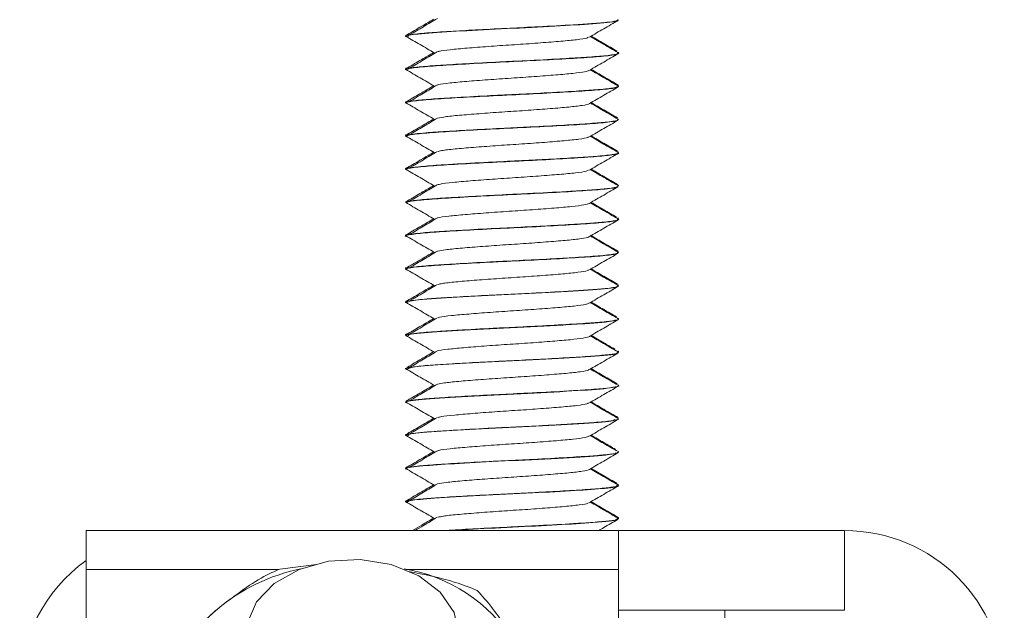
# Model space of a CAD drawing. Header units: millimetres. Extents: x -395 to 418, y -1783 to -26.
# Tile 17 of 35: x 374 to 411, y -1293 to -1271. Entities that reach past the tile are written whole.
import ezdxf

# ---------------------------------------------------------------- set-up
doc = ezdxf.new("R2010")
doc.units = ezdxf.units.MM

msp = doc.modelspace()

# ---------------------------------------------------------------- linework, layer by layer
at = {"color": 7, "linetype": 'Continuous', "lineweight": 15}
for p, q in [((396.617, -1270.561), (396.617, -1270.551)), ((388.617, -1271.145), (388.617, -1271.155)), ((388.617, -1271.176), (388.617, -1271.186)), ((388.693, -1271.106), (388.644, -1271.145)), ((396.617, -1271.78), (396.617, -1271.77)), ((396.617, -1271.811), (396.617, -1271.801)), ((388.617, -1272.395), (388.617, -1272.405)), ((388.617, -1272.426), (388.617, -1272.436)), ((396.617, -1273.03), (396.617, -1273.02)), ((396.617, -1273.061), (396.617, -1273.051)), ((388.617, -1273.645), (388.617, -1273.655)), ((388.617, -1273.676), (388.617, -1273.686)), ((396.617, -1274.28), (396.617, -1274.27)), ((396.617, -1274.311), (396.617, -1274.301)), ((388.617, -1274.895), (388.617, -1274.905)), ((388.617, -1274.926), (388.617, -1274.936)), ((396.617, -1275.53), (396.617, -1275.52)), ((396.617, -1275.561), (396.617, -1275.551)), ((388.617, -1276.145), (388.617, -1276.155)), ((388.617, -1276.176), (388.617, -1276.186)), ((396.617, -1276.78), (396.617, -1276.77)), ((396.617, -1276.811), (396.617, -1276.801)), ((388.617, -1277.395), (388.617, -1277.405)), ((388.617, -1277.426), (388.617, -1277.436)), ((388.708, -1277.356), (388.642, -1277.395)), ((396.606, -1278.006), (396.598, -1278.001)), ((396.617, -1278.03), (396.617, -1278.02)), ((396.617, -1278.061), (396.617, -1278.051)), ((388.617, -1278.645), (388.617, -1278.655)), ((388.617, -1278.676), (388.617, -1278.686)), ((396.617, -1279.28), (396.617, -1279.27)), ((396.617, -1279.311), (396.617, -1279.301)), ((388.617, -1279.895), (388.617, -1279.905)), ((388.617, -1279.926), (388.617, -1279.936)), ((396.617, -1280.53), (396.617, -1280.52)), ((396.617, -1280.561), (396.617, -1280.551)), ((388.617, -1281.145), (388.617, -1281.155)), ((388.617, -1281.176), (388.617, -1281.187)), ((396.617, -1281.78), (396.617, -1281.77)), ((396.617, -1281.811), (396.617, -1281.801)), ((388.617, -1282.395), (388.617, -1282.405)), ((388.617, -1282.426), (388.617, -1282.436)), ((396.617, -1283.029), (396.617, -1283.02)), ((396.617, -1283.061), (396.617, -1283.051)), ((388.617, -1283.645), (388.617, -1283.654)), ((388.617, -1283.676), (388.617, -1283.686)), ((388.71, -1283.606), (388.644, -1283.645)), ((388.746, -1283.654), (388.752, -1283.614)), ((396.617, -1284.28), (396.617, -1284.27)), ((396.617, -1284.311), (396.617, -1284.301)), ((388.617, -1284.895), (388.617, -1284.905)), ((388.617, -1284.926), (388.617, -1284.936)), ((396.617, -1285.53), (396.617, -1285.52)), ((396.617, -1285.562), (396.617, -1285.551)), ((388.745, -1286.106), (388.624, -1286.145)), ((388.617, -1286.145), (388.617, -1286.155)), ((388.617, -1286.176), (388.617, -1286.186)), ((396.617, -1286.78), (396.617, -1286.77)), ((396.617, -1286.811), (396.617, -1286.801)), ((388.617, -1287.395), (388.617, -1287.405)), ((388.617, -1287.426), (388.617, -1287.437)), ((396.617, -1288.029), (396.617, -1288.02)), ((396.617, -1288.061), (396.617, -1288.051)), ((388.617, -1288.645), (388.617, -1288.654)), ((388.617, -1288.676), (388.617, -1288.686)), ((396.617, -1289.279), (396.617, -1289.27)), ((396.617, -1289.311), (396.617, -1289.301)), ((396.617, -1289.749), (376.617, -1289.749)), ((376.617, -1289.749), (376.617, -1291.213)), ((396.617, -1289.749), (396.617, -1291.213)), ((405.117, -1289.749), (396.617, -1289.749)), ((376.617, -1291.213), (376.617, -1309.719)), ((383.892, -1291.198), (385.264, -1291.025)), ((396.617, -1291.213), (396.617, -1309.719)), ((405.117, -1292.749), (396.617, -1292.749)), ((400.617, -1294.349), (400.617, -1292.749))]:
    msp.add_line(p, q, dxfattribs=at)
at = {"color": 7, "linetype": 'Continuous', "lineweight": 0}
for p, q in [((405.117, -1292.749), (405.117, -1289.749)), ((383.86, -1291.213), (376.617, -1291.213)), ((396.617, -1291.213), (388.615, -1291.213))]:
    msp.add_line(p, q, dxfattribs=at)
at = {"color": 7, "linetype": 'Continuous', "lineweight": 15, "flags": 128}
msp.add_lwpolyline([(390.617, -1293.663), (390.439, -1294.497), (389.922, -1295.257), (389.111, -1295.875), (388.078, -1296.296), (386.916, -1296.484), (385.727, -1296.421), (384.617, -1296.113), (383.685, -1295.587), (383.013, -1294.891), (382.661, -1294.085), (382.661, -1293.242), (383.013, -1292.436), (383.685, -1291.74), (384.617, -1291.214), (385.727, -1290.906), (386.916, -1290.843), (388.078, -1291.03), (389.111, -1291.452), (389.922, -1292.07), (390.439, -1292.83), (390.617, -1293.663)], dxfattribs=at)
at = {"color": 7, "linetype": 'Continuous', "lineweight": 15}
for centre, radius, start, end in [((405.117, -1295.749), 6, 0, 90), ((380.117, -1295.749), 6, 125.6853, 180), ((386.114, -1298.167), 7.123, 101.668, 129.9015), ((387.603, -1297.112), 5.998, 32.2821, 80.8157), ((383.728, -1295.554), 3.591, 127.4382, 208.1021)]:
    msp.add_arc(centre, radius, start, end, dxfattribs=at)
for points, knots in [([(396.572, -1270.551), (396.581, -1270.56), (396.61, -1270.588), (396.286, -1270.638), (395.697, -1270.693), (394.808, -1270.748), (393.737, -1270.81), (392.498, -1270.869), (391.39, -1270.924), (390.344, -1270.984), (389.439, -1271.04), (388.855, -1271.101), (388.608, -1271.148), (388.638, -1271.171), (388.645, -1271.176)], [0, 0, 0, 0, 0.045598, 0.138151, 0.230879, 0.305145, 0.420658, 0.506821, 0.600495, 0.685936, 0.782317, 0.88675, 0.971452, 1, 1, 1, 1]), ([(389.673, -1270.531), (389.524, -1270.619), (389.197, -1270.811), (388.869, -1271.002), (388.691, -1271.106)], [0, 0, 0, 0, 0.45824, 1, 1, 1, 1]), ([(388.713, -1271.186), (388.705, -1271.168), (388.683, -1271.12), (389.56, -1271.04), (391.063, -1270.95), (392.909, -1270.861), (394.706, -1270.767), (396.005, -1270.681), (396.645, -1270.614), (396.571, -1270.581), (396.563, -1270.578)], [0, 0, 0, 0, 0.090603, 0.240157, 0.388601, 0.536882, 0.686576, 0.834221, 0.984212, 1, 1, 1, 1]), ([(389.812, -1270.499), (389.639, -1270.603), (389.291, -1270.811), (388.942, -1271.018), (388.767, -1271.122)], [0, 0, 0, 0, 0.4999353, 1, 1, 1, 1]), ([(395.524, -1271.203), (395.704, -1271.099), (396.063, -1270.89), (396.422, -1270.682), (396.602, -1270.578)], [0, 0, 0, 0, 0.499778, 1, 1, 1, 1]), ([(388.629, -1271.171), (388.806, -1271.275), (389.162, -1271.483), (389.518, -1271.69), (389.696, -1271.794)], [0, 0, 0, 0, 0.500054, 1, 1, 1, 1]), ([(389.844, -1271.749), (389.876, -1271.74), (389.977, -1271.71), (390.417, -1271.659), (391.1, -1271.602), (391.933, -1271.538), (392.828, -1271.481), (393.703, -1271.419), (394.48, -1271.357), (395.078, -1271.3), (395.437, -1271.246), (395.478, -1271.214), (395.493, -1271.203)], [0, 0, 0, 0, 0.051745, 0.162427, 0.271894, 0.383571, 0.492894, 0.603757, 0.714936, 0.824054, 0.935673, 1, 1, 1, 1]), ([(396.601, -1271.784), (396.421, -1271.68), (396.074, -1271.479), (395.728, -1271.278), (395.562, -1271.181)], [0, 0, 0, 0, 0.51904, 1, 1, 1, 1]), ([(396.56, -1271.729), (396.395, -1271.633), (396.072, -1271.446), (395.748, -1271.258), (395.589, -1271.165)], [0, 0, 0, 0, 0.508301, 1, 1, 1, 1]), ([(396.573, -1271.783), (396.589, -1271.787), (396.663, -1271.806), (396.546, -1271.845), (396.16, -1271.906), (395.372, -1271.964), (394.362, -1272.025), (393.259, -1272.084), (392.033, -1272.141), (390.916, -1272.2), (389.904, -1272.26), (389.129, -1272.318), (388.679, -1272.376), (388.642, -1272.412), (388.627, -1272.426)], [0, 0, 0, 0, 0.018116, 0.085944, 0.19204, 0.286534, 0.369371, 0.475008, 0.54929, 0.652603, 0.740429, 0.829049, 0.932216, 1, 1, 1, 1]), ([(388.636, -1272.436), (388.665, -1272.416), (388.727, -1272.374), (389.377, -1272.305), (390.383, -1272.241), (391.651, -1272.169), (393.035, -1272.105), (394.364, -1272.035), (395.503, -1271.968), (396.277, -1271.901), (396.642, -1271.846), (396.582, -1271.818), (396.569, -1271.811)], [0, 0, 0, 0, 0.098185, 0.207661, 0.315014, 0.424693, 0.532165, 0.641456, 0.749804, 0.858131, 0.967434, 1, 1, 1, 1]), ([(389.673, -1271.781), (389.524, -1271.869), (389.197, -1272.061), (388.869, -1272.252), (388.691, -1272.356)], [0, 0, 0, 0, 0.458266, 1, 1, 1, 1]), ([(389.812, -1271.749), (389.639, -1271.853), (389.291, -1272.061), (388.942, -1272.268), (388.767, -1272.372)], [0, 0, 0, 0, 0.499947, 1, 1, 1, 1]), ([(395.524, -1272.453), (395.704, -1272.349), (396.063, -1272.14), (396.422, -1271.932), (396.602, -1271.828)], [0, 0, 0, 0, 0.499778, 1, 1, 1, 1]), ([(388.744, -1272.356), (388.686, -1272.365), (388.603, -1272.378), (388.63, -1272.391), (388.639, -1272.395)], [0, 0, 0, 0, 0.6934377, 1, 1, 1, 1]), ([(388.629, -1272.421), (388.806, -1272.525), (389.162, -1272.733), (389.518, -1272.94), (389.696, -1273.044)], [0, 0, 0, 0, 0.500066, 1, 1, 1, 1]), ([(396.606, -1273.006), (396.426, -1272.901), (396.087, -1272.705), (395.748, -1272.508), (395.589, -1272.415)], [0, 0, 0, 0, 0.530722, 1, 1, 1, 1]), ([(389.833, -1272.999), (389.842, -1272.995), (389.903, -1272.971), (390.266, -1272.925), (390.893, -1272.868), (391.699, -1272.805), (392.583, -1272.746), (393.473, -1272.687), (394.283, -1272.623), (394.937, -1272.567), (395.383, -1272.507), (395.47, -1272.469), (395.51, -1272.452)], [0, 0, 0, 0, 0.020655, 0.131997, 0.241025, 0.352532, 0.462708, 0.572596, 0.684183, 0.793265, 0.904459, 1, 1, 1, 1]), ([(396.601, -1273.034), (396.421, -1272.93), (396.074, -1272.729), (395.728, -1272.528), (395.562, -1272.431)], [0, 0, 0, 0, 0.51904, 1, 1, 1, 1]), ([(396.559, -1273.033), (396.587, -1273.044), (396.631, -1273.061), (396.55, -1273.089), (396.359, -1273.129), (395.863, -1273.18), (394.974, -1273.239), (393.922, -1273.299), (392.754, -1273.357), (391.563, -1273.415), (390.446, -1273.477), (389.522, -1273.536), (388.98, -1273.586), (388.742, -1273.625), (388.629, -1273.653), (388.641, -1273.668), (388.648, -1273.676)], [0, 0, 0, 0, 0.0522147, 0.0804135, 0.1320346, 0.2346431, 0.3144466, 0.4188971, 0.5046957, 0.5868743, 0.6946058, 0.7818751, 0.8711381, 0.9276892, 0.959233, 1, 1, 1, 1]), ([(388.667, -1273.686), (388.653, -1273.679), (388.597, -1273.65), (388.971, -1273.595), (389.757, -1273.528), (390.902, -1273.461), (392.236, -1273.391), (393.618, -1273.326), (394.882, -1273.255), (395.874, -1273.191), (396.472, -1273.128), (396.527, -1273.092), (396.548, -1273.079)], [0, 0, 0, 0, 0.036443, 0.148918, 0.260224, 0.371768, 0.48411, 0.594692, 0.707485, 0.817875, 0.930515, 1, 1, 1, 1]), ([(389.673, -1273.031), (389.524, -1273.119), (389.197, -1273.311), (388.869, -1273.502), (388.691, -1273.606)], [0, 0, 0, 0, 0.45824, 1, 1, 1, 1]), ([(389.812, -1272.999), (389.639, -1273.103), (389.291, -1273.311), (388.942, -1273.518), (388.767, -1273.622)], [0, 0, 0, 0, 0.4999353, 1, 1, 1, 1]), ([(395.524, -1273.703), (395.704, -1273.599), (396.063, -1273.39), (396.422, -1273.182), (396.602, -1273.078)], [0, 0, 0, 0, 0.499778, 1, 1, 1, 1]), ([(388.706, -1273.606), (388.673, -1273.614), (388.619, -1273.627), (388.62, -1273.64), (388.621, -1273.645)], [0, 0, 0, 0, 0.61648, 1, 1, 1, 1]), ([(388.629, -1273.671), (388.806, -1273.775), (389.162, -1273.983), (389.518, -1274.19), (389.696, -1274.294)], [0, 0, 0, 0, 0.500054, 1, 1, 1, 1]), ([(389.816, -1274.25), (389.913, -1274.231), (390.112, -1274.19), (390.707, -1274.134), (391.468, -1274.073), (392.34, -1274.011), (393.237, -1273.954), (394.072, -1273.89), (394.785, -1273.832), (395.274, -1273.772), (395.517, -1273.727), (395.512, -1273.705), (395.511, -1273.703)], [0, 0, 0, 0, 0.104158, 0.213361, 0.324332, 0.435369, 0.54453, 0.656155, 0.765814, 0.87622, 0.987632, 1, 1, 1, 1]), ([(396.601, -1274.284), (396.421, -1274.18), (396.074, -1273.979), (395.728, -1273.778), (395.562, -1273.681)], [0, 0, 0, 0, 0.51904, 1, 1, 1, 1]), ([(396.577, -1274.239), (396.407, -1274.14), (396.078, -1273.949), (395.748, -1273.758), (395.589, -1273.665)], [0, 0, 0, 0, 0.517106, 1, 1, 1, 1]), ([(389.812, -1274.249), (389.639, -1274.353), (389.291, -1274.561), (388.942, -1274.768), (388.767, -1274.872)], [0, 0, 0, 0, 0.4999353, 1, 1, 1, 1]), ([(396.583, -1274.301), (396.585, -1274.312), (396.593, -1274.344), (396.205, -1274.399), (395.495, -1274.457), (394.536, -1274.515), (393.433, -1274.575), (392.247, -1274.631), (391.153, -1274.687), (390.131, -1274.747), (389.226, -1274.806), (388.781, -1274.866), (388.661, -1274.894), (388.642, -1274.905), (388.639, -1274.905), (388.639, -1274.906), (388.639, -1274.906), (388.639, -1274.906), (388.639, -1274.906), (388.639, -1274.906), (388.638, -1274.906), (388.638, -1274.906), (388.637, -1274.907), (388.635, -1274.908), (388.631, -1274.91), (388.625, -1274.914), (388.616, -1274.92), (388.621, -1274.924), (388.624, -1274.926)], [0, 0, 0, 0, 0.052412, 0.161468, 0.248078, 0.336425, 0.446425, 0.522895, 0.618408, 0.711115, 0.800728, 0.926889, 0.960837, 0.964664, 0.966624, 0.966655, 0.966669, 0.966675, 0.966678, 0.96668, 0.966691, 0.966779, 0.967494, 0.968922, 0.971779, 0.977491, 0.988916, 1, 1, 1, 1]), ([(388.658, -1274.936), (388.667, -1274.919), (388.688, -1274.881), (389.258, -1274.815), (390.212, -1274.751), (391.451, -1274.68), (392.828, -1274.614), (394.176, -1274.546), (395.354, -1274.477), (396.18, -1274.411), (396.591, -1274.359), (396.569, -1274.332), (396.566, -1274.328)], [0, 0, 0, 0, 0.084153, 0.19687, 0.307188, 0.419813, 0.530638, 0.64257, 0.754504, 0.865328, 0.977954, 1, 1, 1, 1]), ([(389.673, -1274.281), (389.524, -1274.369), (389.197, -1274.561), (388.869, -1274.752), (388.691, -1274.856)], [0, 0, 0, 0, 0.458255, 1, 1, 1, 1]), ([(395.524, -1274.953), (395.704, -1274.849), (396.063, -1274.64), (396.422, -1274.432), (396.602, -1274.328)], [0, 0, 0, 0, 0.499778, 1, 1, 1, 1]), ([(388.758, -1274.856), (388.701, -1274.864), (388.612, -1274.877), (388.619, -1274.89), (388.622, -1274.895)], [0, 0, 0, 0, 0.640799, 1, 1, 1, 1]), ([(388.629, -1274.921), (388.806, -1275.025), (389.162, -1275.233), (389.518, -1275.44), (389.696, -1275.544)], [0, 0, 0, 0, 0.500066, 1, 1, 1, 1]), ([(389.839, -1275.5), (389.894, -1275.486), (390.03, -1275.452), (390.53, -1275.399), (391.247, -1275.34), (392.097, -1275.277), (392.995, -1275.22), (393.856, -1275.158), (394.609, -1275.097), (395.165, -1275.039), (395.471, -1274.988), (395.489, -1274.961), (395.494, -1274.953)], [0, 0, 0, 0, 0.07306, 0.183063, 0.293157, 0.404713, 0.513774, 0.625085, 0.735752, 0.845228, 0.956903, 1, 1, 1, 1]), ([(396.601, -1275.534), (396.421, -1275.43), (396.074, -1275.229), (395.728, -1275.028), (395.562, -1274.931)], [0, 0, 0, 0, 0.51904, 1, 1, 1, 1]), ([(396.587, -1275.494), (396.413, -1275.394), (396.081, -1275.201), (395.748, -1275.008), (395.589, -1274.915)], [0, 0, 0, 0, 0.521562, 1, 1, 1, 1]), ([(388.65, -1276.186), (388.64, -1276.182), (388.57, -1276.156), (388.891, -1276.106), (389.611, -1276.037), (390.718, -1275.972), (392.028, -1275.9), (393.417, -1275.837), (394.701, -1275.765), (395.766, -1275.7), (396.412, -1275.63), (396.689, -1275.585), (396.613, -1275.562), (396.61, -1275.561)], [0, 0, 0, 0, 0.0193979, 0.1283958, 0.2371919, 0.3451082, 0.4546392, 0.561983, 0.6716638, 0.7791951, 0.8884365, 0.9969037, 1, 1, 1, 1]), ([(396.565, -1275.533), (396.587, -1275.54), (396.665, -1275.566), (396.465, -1275.613), (395.941, -1275.675), (395.076, -1275.733), (394.083, -1275.79), (392.976, -1275.847), (391.781, -1275.903), (390.847, -1275.954), (390.208, -1275.993), (389.665, -1276.027), (389.077, -1276.074), (388.662, -1276.13), (388.654, -1276.163), (388.65, -1276.176)], [0, 0, 0, 0, 0.0336643, 0.1201856, 0.2248557, 0.3081521, 0.4046188, 0.485552, 0.5694081, 0.6799355, 0.7119852, 0.7482618, 0.8444034, 0.9352854, 1, 1, 1, 1]), ([(389.673, -1275.531), (389.524, -1275.619), (389.197, -1275.811), (388.869, -1276.002), (388.691, -1276.106)], [0, 0, 0, 0, 0.45824, 1, 1, 1, 1]), ([(389.812, -1275.499), (389.639, -1275.603), (389.291, -1275.811), (388.942, -1276.018), (388.767, -1276.122)], [0, 0, 0, 0, 0.4999353, 1, 1, 1, 1]), ([(395.524, -1276.203), (395.704, -1276.099), (396.063, -1275.89), (396.422, -1275.682), (396.602, -1275.578)], [0, 0, 0, 0, 0.499778, 1, 1, 1, 1]), ([(388.734, -1276.106), (388.676, -1276.116), (388.598, -1276.129), (388.632, -1276.142), (388.641, -1276.145)], [0, 0, 0, 0, 0.743953, 1, 1, 1, 1]), ([(388.629, -1276.171), (388.806, -1276.275), (389.162, -1276.483), (389.518, -1276.69), (389.696, -1276.794)], [0, 0, 0, 0, 0.500054, 1, 1, 1, 1]), ([(389.842, -1276.749), (389.866, -1276.741), (389.954, -1276.713), (390.367, -1276.664), (391.034, -1276.607), (391.858, -1276.544), (392.751, -1276.485), (393.631, -1276.425), (394.419, -1276.362), (395.036, -1276.306), (395.421, -1276.249), (395.475, -1276.216), (395.497, -1276.203)], [0, 0, 0, 0, 0.041937, 0.152869, 0.262137, 0.373805, 0.483339, 0.593934, 0.705284, 0.81433, 0.92586, 1, 1, 1, 1]), ([(396.601, -1276.784), (396.421, -1276.68), (396.074, -1276.479), (395.728, -1276.278), (395.562, -1276.181)], [0, 0, 0, 0, 0.51904, 1, 1, 1, 1]), ([(396.586, -1276.744), (396.413, -1276.644), (396.08, -1276.451), (395.748, -1276.258), (395.589, -1276.165)], [0, 0, 0, 0, 0.521182, 1, 1, 1, 1]), ([(396.583, -1276.801), (396.589, -1276.81), (396.608, -1276.839), (396.281, -1276.889), (395.654, -1276.946), (394.73, -1277.003), (393.636, -1277.064), (392.444, -1277.122), (391.373, -1277.175), (390.323, -1277.235), (389.455, -1277.29), (388.878, -1277.348), (388.612, -1277.395), (388.64, -1277.42), (388.648, -1277.426)], [0, 0, 0, 0, 0.042758, 0.146405, 0.229448, 0.314147, 0.436222, 0.50575, 0.598941, 0.692449, 0.782661, 0.877081, 0.967093, 1, 1, 1, 1]), ([(388.671, -1277.436), (388.666, -1277.423), (388.653, -1277.388), (389.148, -1277.325), (390.046, -1277.261), (391.255, -1277.191), (392.62, -1277.124), (393.984, -1277.056), (395.195, -1276.986), (396.082, -1276.922), (396.552, -1276.865), (396.551, -1276.836), (396.55, -1276.828)], [0, 0, 0, 0, 0.0673738, 0.1801436, 0.2906335, 0.4030147, 0.5143931, 0.6257912, 0.7381614, 0.8486593, 0.9614275, 1, 1, 1, 1]), ([(389.673, -1276.781), (389.524, -1276.869), (389.197, -1277.061), (388.869, -1277.252), (388.691, -1277.356)], [0, 0, 0, 0, 0.458255, 1, 1, 1, 1]), ([(389.812, -1276.749), (389.639, -1276.853), (389.291, -1277.061), (388.942, -1277.268), (388.767, -1277.372)], [0, 0, 0, 0, 0.4999353, 1, 1, 1, 1]), ([(395.524, -1277.453), (395.704, -1277.349), (396.063, -1277.14), (396.422, -1276.932), (396.602, -1276.828)], [0, 0, 0, 0, 0.499778, 1, 1, 1, 1]), ([(396.597, -1276.77), (396.605, -1276.772), (396.626, -1276.778), (396.6, -1276.783), (396.585, -1276.786)], [0, 0, 0, 0, 0.427182, 1, 1, 1, 1]), ([(388.629, -1277.421), (388.806, -1277.525), (389.162, -1277.733), (389.518, -1277.94), (389.696, -1278.044)], [0, 0, 0, 0, 0.500066, 1, 1, 1, 1]), ([(389.825, -1277.999), (389.829, -1277.997), (389.88, -1277.975), (390.222, -1277.93), (390.83, -1277.874), (391.626, -1277.811), (392.506, -1277.75), (393.399, -1277.692), (394.218, -1277.629), (394.888, -1277.572), (395.365, -1277.511), (395.469, -1277.471), (395.52, -1277.452)], [0, 0, 0, 0, 0.010876, 0.122342, 0.23135, 0.34272, 0.453197, 0.562783, 0.674413, 0.783604, 0.89458, 1, 1, 1, 1]), ([(396.601, -1278.034), (396.421, -1277.93), (396.074, -1277.729), (395.728, -1277.528), (395.562, -1277.431)], [0, 0, 0, 0, 0.519052, 1, 1, 1, 1]), ([(396.546, -1277.971), (396.386, -1277.878), (396.067, -1277.693), (395.748, -1277.508), (395.589, -1277.415)], [0, 0, 0, 0, 0.501123, 1, 1, 1, 1]), ([(388.624, -1278.686), (388.622, -1278.686), (388.546, -1278.663), (388.823, -1278.617), (389.472, -1278.547), (390.538, -1278.482), (391.823, -1278.41), (393.211, -1278.347), (394.521, -1278.276), (395.627, -1278.21), (396.344, -1278.141), (396.664, -1278.091), (396.594, -1278.065), (396.584, -1278.061)], [0, 0, 0, 0, 0.003578, 0.112065, 0.221295, 0.328835, 0.438514, 0.545855, 0.655393, 0.763295, 0.872108, 0.981092, 1, 1, 1, 1]), ([(396.575, -1278.033), (396.59, -1278.038), (396.678, -1278.061), (396.507, -1278.105), (396.039, -1278.165), (395.28, -1278.22), (394.366, -1278.274), (393.271, -1278.333), (392.067, -1278.389), (390.929, -1278.449), (389.95, -1278.508), (389.143, -1278.566), (388.677, -1278.626), (388.636, -1278.663), (388.621, -1278.676)], [0, 0, 0, 0, 0.019283, 0.110979, 0.213239, 0.286088, 0.376161, 0.46629, 0.549235, 0.653543, 0.736754, 0.819347, 0.937582, 1, 1, 1, 1]), ([(389.673, -1278.031), (389.524, -1278.119), (389.197, -1278.311), (388.869, -1278.502), (388.691, -1278.606)], [0, 0, 0, 0, 0.45824, 1, 1, 1, 1]), ([(389.812, -1277.999), (389.639, -1278.103), (389.291, -1278.311), (388.942, -1278.518), (388.767, -1278.622)], [0, 0, 0, 0, 0.4999353, 1, 1, 1, 1]), ([(395.524, -1278.703), (395.704, -1278.599), (396.063, -1278.39), (396.422, -1278.182), (396.602, -1278.078)], [0, 0, 0, 0, 0.49979, 1, 1, 1, 1]), ([(388.761, -1278.606), (388.691, -1278.616), (388.601, -1278.63), (388.626, -1278.642), (388.631, -1278.645)], [0, 0, 0, 0, 0.7830715, 1, 1, 1, 1]), ([(388.629, -1278.671), (388.806, -1278.775), (389.162, -1278.983), (389.518, -1279.19), (389.696, -1279.294)], [0, 0, 0, 0, 0.500078, 1, 1, 1, 1]), ([(389.825, -1279.25), (389.908, -1279.232), (390.086, -1279.194), (390.65, -1279.139), (391.397, -1279.078), (392.263, -1279.016), (393.161, -1278.959), (394.005, -1278.896), (394.731, -1278.837), (395.242, -1278.777), (395.503, -1278.731), (395.503, -1278.707), (395.503, -1278.703)], [0, 0, 0, 0, 0.094364, 0.203758, 0.314494, 0.425738, 0.534805, 0.646376, 0.756351, 0.866447, 0.977983, 1, 1, 1, 1]), ([(396.601, -1279.284), (396.421, -1279.18), (396.074, -1278.979), (395.728, -1278.778), (395.562, -1278.681)], [0, 0, 0, 0, 0.51904, 1, 1, 1, 1]), ([(396.606, -1279.256), (396.426, -1279.151), (396.087, -1278.955), (395.748, -1278.758), (395.589, -1278.665)], [0, 0, 0, 0, 0.530709, 1, 1, 1, 1]), ([(396.571, -1279.301), (396.586, -1279.309), (396.613, -1279.322), (396.546, -1279.338), (396.484, -1279.353), (396.308, -1279.384), (395.844, -1279.433), (394.94, -1279.491), (393.895, -1279.551), (392.821, -1279.604), (391.645, -1279.66), (390.564, -1279.721), (389.61, -1279.779), (388.979, -1279.835), (388.638, -1279.887), (388.653, -1279.915), (388.659, -1279.926)], [0, 0, 0, 0, 0.036565, 0.066247, 0.080078, 0.103452, 0.213488, 0.308364, 0.395372, 0.490251, 0.565714, 0.676001, 0.763156, 0.857678, 0.946885, 1, 1, 1, 1]), ([(388.673, -1279.936), (388.661, -1279.926), (388.621, -1279.894), (389.048, -1279.836), (389.887, -1279.77), (391.063, -1279.701), (392.413, -1279.633), (393.788, -1279.567), (395.029, -1279.496), (395.974, -1279.432), (396.51, -1279.372), (396.536, -1279.339), (396.545, -1279.328)], [0, 0, 0, 0, 0.050637, 0.163314, 0.274168, 0.386162, 0.498124, 0.609006, 0.721671, 0.832033, 0.944798, 1, 1, 1, 1]), ([(389.673, -1279.281), (389.524, -1279.369), (389.197, -1279.561), (388.869, -1279.752), (388.691, -1279.856)], [0, 0, 0, 0, 0.458255, 1, 1, 1, 1]), ([(389.812, -1279.249), (389.639, -1279.353), (389.291, -1279.561), (388.942, -1279.768), (388.767, -1279.872)], [0, 0, 0, 0, 0.4999353, 1, 1, 1, 1]), ([(395.524, -1279.953), (395.704, -1279.849), (396.063, -1279.64), (396.422, -1279.432), (396.602, -1279.328)], [0, 0, 0, 0, 0.499778, 1, 1, 1, 1]), ([(388.726, -1279.856), (388.656, -1279.869), (388.582, -1279.882), (388.62, -1279.895), (388.621, -1279.895)], [0, 0, 0, 0, 0.961076, 1, 1, 1, 1]), ([(388.629, -1279.921), (388.806, -1280.025), (389.162, -1280.233), (389.518, -1280.44), (389.696, -1280.544)], [0, 0, 0, 0, 0.500066, 1, 1, 1, 1]), ([(389.842, -1280.499), (389.886, -1280.488), (390.006, -1280.455), (390.477, -1280.404), (391.179, -1280.345), (392.021, -1280.282), (392.918, -1280.225), (393.786, -1280.163), (394.551, -1280.102), (395.126, -1280.044), (395.456, -1279.992), (395.483, -1279.962), (395.492, -1279.953)], [0, 0, 0, 0, 0.063247, 0.173585, 0.283358, 0.394994, 0.504142, 0.61527, 0.726196, 0.835474, 0.947147, 1, 1, 1, 1]), ([(396.601, -1280.534), (396.421, -1280.43), (396.074, -1280.229), (395.728, -1280.028), (395.562, -1279.931)], [0, 0, 0, 0, 0.519052, 1, 1, 1, 1]), ([(396.586, -1280.494), (396.412, -1280.393), (396.08, -1280.201), (395.748, -1280.008), (395.589, -1279.915)], [0, 0, 0, 0, 0.521071, 1, 1, 1, 1]), ([(396.585, -1280.551), (396.587, -1280.562), (396.592, -1280.594), (396.211, -1280.648), (395.534, -1280.704), (394.604, -1280.76), (393.499, -1280.822), (392.278, -1280.879), (391.169, -1280.936), (390.169, -1280.994), (389.316, -1281.05), (388.796, -1281.111), (388.587, -1281.154), (388.628, -1281.174), (388.633, -1281.176)], [0, 0, 0, 0, 0.052028, 0.159723, 0.246722, 0.324819, 0.441689, 0.523386, 0.614949, 0.710088, 0.79418, 0.901028, 0.987424, 1, 1, 1, 1]), ([(388.714, -1281.187), (388.685, -1281.178), (388.54, -1281.136), (389.323, -1281.057), (390.913, -1280.957), (393.016, -1280.856), (395.001, -1280.751), (396.139, -1280.669), (396.575, -1280.603), (396.588, -1280.574), (396.594, -1280.561)], [0, 0, 0, 0, 0.040824, 0.204685, 0.36666, 0.52892, 0.692712, 0.854536, 0.937398, 1, 1, 1, 1]), ([(389.673, -1280.531), (389.524, -1280.619), (389.197, -1280.811), (388.869, -1281.002), (388.691, -1281.106)], [0, 0, 0, 0, 0.45824, 1, 1, 1, 1]), ([(389.812, -1280.499), (389.639, -1280.603), (389.291, -1280.811), (388.942, -1281.018), (388.767, -1281.122)], [0, 0, 0, 0, 0.4999353, 1, 1, 1, 1]), ([(395.524, -1281.203), (395.704, -1281.099), (396.063, -1280.89), (396.422, -1280.682), (396.602, -1280.578)], [0, 0, 0, 0, 0.499802, 1, 1, 1, 1]), ([(388.716, -1281.106), (388.696, -1281.109), (388.607, -1281.122), (388.633, -1281.135), (388.653, -1281.145)], [0, 0, 0, 0, 0.217839, 1, 1, 1, 1]), ([(388.629, -1281.171), (388.806, -1281.275), (389.162, -1281.483), (389.518, -1281.69), (389.696, -1281.794)], [0, 0, 0, 0, 0.500078, 1, 1, 1, 1]), ([(389.839, -1281.749), (389.856, -1281.743), (389.93, -1281.717), (390.32, -1281.669), (390.969, -1281.612), (391.784, -1281.549), (392.674, -1281.49), (393.558, -1281.43), (394.357, -1281.367), (394.991, -1281.311), (395.404, -1281.253), (395.472, -1281.218), (395.502, -1281.202)], [0, 0, 0, 0, 0.032137, 0.14328, 0.252403, 0.364022, 0.473823, 0.58411, 0.695594, 0.804624, 0.916022, 1, 1, 1, 1]), ([(396.601, -1281.784), (396.421, -1281.68), (396.074, -1281.479), (395.728, -1281.278), (395.562, -1281.181)], [0, 0, 0, 0, 0.51904, 1, 1, 1, 1]), ([(396.545, -1281.72), (396.385, -1281.628), (396.067, -1281.443), (395.748, -1281.258), (395.589, -1281.165)], [0, 0, 0, 0, 0.500705, 1, 1, 1, 1]), ([(396.568, -1281.783), (396.589, -1281.79), (396.662, -1281.816), (396.477, -1281.86), (395.991, -1281.92), (395.161, -1281.977), (394.108, -1282.039), (392.958, -1282.098), (391.765, -1282.154), (390.908, -1282.201), (390.279, -1282.238), (389.725, -1282.272), (389.174, -1282.315), (388.857, -1282.355), (388.744, -1282.376), (388.7, -1282.386), (388.666, -1282.395), (388.625, -1282.409), (388.629, -1282.419), (388.632, -1282.426)], [0, 0, 0, 0, 0.033367, 0.11819, 0.21453, 0.298865, 0.400262, 0.493791, 0.568485, 0.676225, 0.701147, 0.741824, 0.840439, 0.902804, 0.92421, 0.935999, 0.948084, 0.967491, 1, 1, 1, 1]), ([(389.673, -1281.781), (389.524, -1281.869), (389.197, -1282.061), (388.869, -1282.252), (388.691, -1282.356)], [0, 0, 0, 0, 0.458255, 1, 1, 1, 1]), ([(388.744, -1282.436), (388.72, -1282.418), (388.671, -1282.384), (389.144, -1282.329), (389.762, -1282.28), (390.583, -1282.23), (391.838, -1282.159), (393.268, -1282.094), (394.54, -1282.024), (395.382, -1281.974), (396.021, -1281.925), (396.5, -1281.874), (396.483, -1281.843), (396.476, -1281.829)], [0, 0, 0, 0, 0.089617, 0.174556, 0.25798, 0.341458, 0.426398, 0.591963, 0.676891, 0.760693, 0.843819, 0.92872, 1, 1, 1, 1]), ([(389.812, -1281.749), (389.639, -1281.853), (389.291, -1282.061), (388.942, -1282.268), (388.767, -1282.372)], [0, 0, 0, 0, 0.4999353, 1, 1, 1, 1]), ([(395.524, -1282.453), (395.704, -1282.349), (396.063, -1282.14), (396.422, -1281.932), (396.602, -1281.828)], [0, 0, 0, 0, 0.499778, 1, 1, 1, 1]), ([(388.704, -1282.356), (388.689, -1282.359), (388.65, -1282.366), (388.634, -1282.376), (388.62, -1282.386), (388.616, -1282.392), (388.617, -1282.395), (388.618, -1282.395)], [0, 0, 0, 0, 0.203211, 0.559844, 0.75627, 0.957652, 1, 1, 1, 1]), ([(396.477, -1282.93), (396.34, -1282.851), (396.044, -1282.68), (395.748, -1282.508), (395.589, -1282.415)], [0, 0, 0, 0, 0.462199, 1, 1, 1, 1]), ([(388.629, -1282.421), (388.806, -1282.525), (389.162, -1282.733), (389.518, -1282.94), (389.696, -1283.044)], [0, 0, 0, 0, 0.500066, 1, 1, 1, 1]), ([(389.815, -1282.999), (389.815, -1282.999), (389.858, -1282.976), (390.181, -1282.936), (390.768, -1282.878), (391.554, -1282.816), (392.429, -1282.755), (393.325, -1282.698), (394.15, -1282.634), (394.847, -1282.576), (395.309, -1282.515), (395.533, -1282.473), (395.523, -1282.453), (395.523, -1282.453)], [0, 0, 0, 0, 0.001114, 0.113, 0.222375, 0.333901, 0.444974, 0.554641, 0.666611, 0.776294, 0.887348, 0.998886, 1, 1, 1, 1]), ([(396.601, -1283.034), (396.421, -1282.93), (396.074, -1282.729), (395.728, -1282.528), (395.562, -1282.431)], [0, 0, 0, 0, 0.519052, 1, 1, 1, 1]), ([(396.576, -1283.051), (396.585, -1283.059), (396.62, -1283.086), (396.314, -1283.134), (395.699, -1283.193), (394.807, -1283.249), (393.724, -1283.31), (392.548, -1283.367), (391.392, -1283.424), (390.347, -1283.484), (389.473, -1283.538), (388.884, -1283.598), (388.605, -1283.645), (388.644, -1283.67), (388.654, -1283.676)], [0, 0, 0, 0, 0.038525, 0.134999, 0.224371, 0.317356, 0.413856, 0.504791, 0.59752, 0.690381, 0.779695, 0.875609, 0.968208, 1, 1, 1, 1]), ([(388.69, -1283.686), (388.73, -1283.658), (388.817, -1283.596), (390.148, -1283.502), (392.081, -1283.397), (394.204, -1283.297), (395.82, -1283.197), (396.645, -1283.121), (396.55, -1283.083), (396.537, -1283.078)], [0, 0, 0, 0, 0.138323, 0.304904, 0.473447, 0.640142, 0.806929, 0.975449, 1, 1, 1, 1]), ([(389.673, -1283.031), (389.524, -1283.119), (389.197, -1283.311), (388.869, -1283.502), (388.691, -1283.606)], [0, 0, 0, 0, 0.45824, 1, 1, 1, 1]), ([(389.812, -1282.999), (389.639, -1283.103), (389.291, -1283.311), (388.942, -1283.518), (388.767, -1283.622)], [0, 0, 0, 0, 0.4999353, 1, 1, 1, 1]), ([(395.524, -1283.703), (395.704, -1283.599), (396.063, -1283.39), (396.422, -1283.182), (396.602, -1283.078)], [0, 0, 0, 0, 0.499802, 1, 1, 1, 1]), ([(396.579, -1283.005), (396.602, -1283.01), (396.628, -1283.015), (396.613, -1283.02), (396.61, -1283.02)], [0, 0, 0, 0, 0.845783, 1, 1, 1, 1]), ([(388.629, -1283.671), (388.806, -1283.775), (389.162, -1283.983), (389.518, -1284.19), (389.696, -1284.294)], [0, 0, 0, 0, 0.500078, 1, 1, 1, 1]), ([(389.833, -1284.25), (389.902, -1284.234), (390.06, -1284.197), (390.594, -1284.144), (391.327, -1284.084), (392.186, -1284.021), (393.085, -1283.964), (393.937, -1283.901), (394.676, -1283.841), (395.207, -1283.783), (395.489, -1283.734), (395.496, -1283.709), (395.498, -1283.703)], [0, 0, 0, 0, 0.084562, 0.194203, 0.304666, 0.416077, 0.525107, 0.636583, 0.746897, 0.856676, 0.968301, 1, 1, 1, 1]), ([(396.601, -1284.284), (396.421, -1284.18), (396.074, -1283.979), (395.728, -1283.778), (395.562, -1283.681)], [0, 0, 0, 0, 0.51904, 1, 1, 1, 1]), ([(396.573, -1284.236), (396.404, -1284.138), (396.076, -1283.948), (395.748, -1283.758), (395.589, -1283.665)], [0, 0, 0, 0, 0.514808, 1, 1, 1, 1]), ([(389.812, -1284.249), (389.639, -1284.353), (389.291, -1284.561), (388.942, -1284.768), (388.767, -1284.872)], [0, 0, 0, 0, 0.4999353, 1, 1, 1, 1]), ([(388.638, -1284.936), (388.632, -1284.933), (388.594, -1284.913), (388.78, -1284.875), (389.337, -1284.805), (390.393, -1284.74), (391.667, -1284.669), (392.692, -1284.62), (393.713, -1284.57), (394.969, -1284.5), (395.99, -1284.435), (396.493, -1284.364), (396.654, -1284.33), (396.611, -1284.312), (396.609, -1284.311)], [0, 0, 0, 0, 0.017149, 0.09881, 0.181342, 0.342322, 0.424883, 0.505824, 0.587146, 0.669721, 0.830671, 0.913246, 0.994556, 1, 1, 1, 1]), ([(396.577, -1284.284), (396.59, -1284.287), (396.682, -1284.309), (396.53, -1284.349), (396.094, -1284.412), (395.381, -1284.463), (394.417, -1284.522), (393.333, -1284.58), (392.08, -1284.639), (390.964, -1284.697), (389.961, -1284.757), (389.198, -1284.812), (388.703, -1284.872), (388.653, -1284.908), (388.629, -1284.926)], [0, 0, 0, 0, 0.015201, 0.104493, 0.195177, 0.29148, 0.35625, 0.468977, 0.551465, 0.644875, 0.734823, 0.824422, 0.915075, 1, 1, 1, 1]), ([(389.673, -1284.281), (389.524, -1284.369), (389.197, -1284.561), (388.869, -1284.752), (388.691, -1284.856)], [0, 0, 0, 0, 0.458255, 1, 1, 1, 1]), ([(395.524, -1284.953), (395.704, -1284.849), (396.063, -1284.64), (396.422, -1284.432), (396.602, -1284.328)], [0, 0, 0, 0, 0.499778, 1, 1, 1, 1]), ([(388.725, -1284.856), (388.691, -1284.862), (388.609, -1284.875), (388.64, -1284.887), (388.659, -1284.895)], [0, 0, 0, 0, 0.40653, 1, 1, 1, 1]), ([(388.629, -1284.921), (388.806, -1285.025), (389.162, -1285.233), (389.518, -1285.44), (389.696, -1285.544)], [0, 0, 0, 0, 0.500066, 1, 1, 1, 1]), ([(389.844, -1285.499), (389.877, -1285.489), (389.981, -1285.459), (390.425, -1285.409), (391.112, -1285.351), (391.946, -1285.287), (392.841, -1285.23), (393.715, -1285.169), (394.491, -1285.106), (395.085, -1285.05), (395.44, -1284.995), (395.479, -1284.964), (395.493, -1284.953)], [0, 0, 0, 0, 0.053437, 0.16407, 0.273578, 0.385252, 0.494545, 0.605451, 0.716595, 0.825733, 0.937364, 1, 1, 1, 1]), ([(396.601, -1285.534), (396.421, -1285.43), (396.074, -1285.229), (395.728, -1285.028), (395.562, -1284.931)], [0, 0, 0, 0, 0.519052, 1, 1, 1, 1]), ([(396.606, -1285.506), (396.426, -1285.401), (396.087, -1285.205), (395.748, -1285.008), (395.589, -1284.915)], [0, 0, 0, 0, 0.530734, 1, 1, 1, 1]), ([(396.588, -1285.551), (396.597, -1285.556), (396.622, -1285.568), (396.546, -1285.589), (396.36, -1285.629), (395.961, -1285.671), (395.481, -1285.705), (395.23, -1285.723), (395.099, -1285.729), (395.032, -1285.735), (394.998, -1285.735), (394.983, -1285.739), (394.978, -1285.737), (394.977, -1285.737), (394.977, -1285.737), (394.977, -1285.737), (394.977, -1285.737), (394.977, -1285.737), (394.976, -1285.737), (394.975, -1285.737), (394.936, -1285.739), (394.825, -1285.747), (394.481, -1285.767), (393.807, -1285.805), (392.867, -1285.852), (391.705, -1285.908), (390.56, -1285.97), (389.74, -1286.022), (389.302, -1286.056), (388.92, -1286.095), (388.629, -1286.136), (388.649, -1286.167), (388.655, -1286.176)], [0, 0, 0, 0, 0.022979, 0.058575, 0.104784, 0.208194, 0.254369, 0.277471, 0.289024, 0.2948, 0.297689, 0.299133, 0.299313, 0.299325, 0.299328, 0.299329, 0.299335, 0.299347, 0.299369, 0.299461, 0.299652, 0.310885, 0.332027, 0.396873, 0.487149, 0.557494, 0.673994, 0.773145, 0.81087, 0.84565, 0.952979, 1, 1, 1, 1]), ([(388.739, -1286.186), (388.708, -1286.173), (388.597, -1286.127), (389.493, -1286.043), (391.181, -1285.942), (393.309, -1285.843), (395.199, -1285.738), (396.403, -1285.652), (396.456, -1285.599), (396.476, -1285.579)], [0, 0, 0, 0, 0.064741, 0.233388, 0.40071, 0.567478, 0.736259, 0.903314, 1, 1, 1, 1]), ([(389.673, -1285.531), (389.524, -1285.619), (389.197, -1285.811), (388.869, -1286.002), (388.691, -1286.106)], [0, 0, 0, 0, 0.45824, 1, 1, 1, 1]), ([(389.812, -1285.499), (389.639, -1285.603), (389.291, -1285.811), (388.942, -1286.018), (388.767, -1286.122)], [0, 0, 0, 0, 0.4999353, 1, 1, 1, 1]), ([(395.524, -1286.203), (395.704, -1286.099), (396.063, -1285.89), (396.422, -1285.682), (396.602, -1285.578)], [0, 0, 0, 0, 0.499802, 1, 1, 1, 1]), ([(388.629, -1286.171), (388.806, -1286.275), (389.162, -1286.483), (389.518, -1286.69), (389.696, -1286.794)], [0, 0, 0, 0, 0.500078, 1, 1, 1, 1]), ([(389.834, -1286.749), (389.844, -1286.745), (389.907, -1286.72), (390.274, -1286.674), (390.904, -1286.617), (391.711, -1286.554), (392.597, -1286.495), (393.485, -1286.436), (394.294, -1286.373), (394.945, -1286.316), (395.386, -1286.257), (395.47, -1286.219), (395.509, -1286.202)], [0, 0, 0, 0, 0.022342, 0.133658, 0.242696, 0.354223, 0.464344, 0.57429, 0.685864, 0.794935, 0.906161, 1, 1, 1, 1]), ([(396.601, -1286.784), (396.421, -1286.68), (396.074, -1286.479), (395.728, -1286.278), (395.562, -1286.181)], [0, 0, 0, 0, 0.51904, 1, 1, 1, 1]), ([(396.509, -1286.699), (396.361, -1286.614), (396.055, -1286.436), (395.748, -1286.258), (395.589, -1286.165)], [0, 0, 0, 0, 0.480978, 1, 1, 1, 1]), ([(388.689, -1287.437), (388.666, -1287.431), (388.529, -1287.397), (389.081, -1287.331), (390.202, -1287.249), (391.925, -1287.155), (393.901, -1287.063), (395.391, -1286.977), (396.157, -1286.911), (396.556, -1286.865), (396.511, -1286.838), (396.495, -1286.828)], [0, 0, 0, 0, 0.028349, 0.170084, 0.309719, 0.451723, 0.616172, 0.781622, 0.865665, 0.950824, 1, 1, 1, 1]), ([(396.586, -1286.801), (396.589, -1286.811), (396.597, -1286.843), (396.218, -1286.897), (395.63, -1286.947), (395.116, -1286.979), (394.459, -1287.019), (393.52, -1287.071), (392.306, -1287.128), (391.19, -1287.184), (390.153, -1287.245), (389.324, -1287.3), (388.801, -1287.36), (388.583, -1287.402), (388.63, -1287.424), (388.636, -1287.426)], [0, 0, 0, 0, 0.048478, 0.161516, 0.2450388, 0.2854537, 0.3271423, 0.4366978, 0.5215235, 0.6154796, 0.7061541, 0.8020336, 0.8934697, 0.9864241, 1, 1, 1, 1]), ([(389.673, -1286.781), (389.524, -1286.869), (389.197, -1287.061), (388.869, -1287.252), (388.691, -1287.356)], [0, 0, 0, 0, 0.45824, 1, 1, 1, 1]), ([(389.812, -1286.749), (389.639, -1286.853), (389.291, -1287.061), (388.942, -1287.268), (388.767, -1287.372)], [0, 0, 0, 0, 0.4999353, 1, 1, 1, 1]), ([(395.524, -1287.453), (395.704, -1287.349), (396.063, -1287.14), (396.422, -1286.932), (396.602, -1286.828)], [0, 0, 0, 0, 0.499778, 1, 1, 1, 1]), ([(388.701, -1287.356), (388.693, -1287.357), (388.609, -1287.371), (388.634, -1287.383), (388.658, -1287.395)], [0, 0, 0, 0, 0.092472, 1, 1, 1, 1]), ([(388.629, -1287.421), (388.806, -1287.525), (389.162, -1287.733), (389.518, -1287.94), (389.696, -1288.044)], [0, 0, 0, 0, 0.500054, 1, 1, 1, 1]), ([(389.814, -1288), (389.914, -1287.98), (390.116, -1287.94), (390.717, -1287.883), (391.48, -1287.822), (392.353, -1287.76), (393.25, -1287.703), (394.084, -1287.639), (394.794, -1287.581), (395.279, -1287.521), (395.52, -1287.476), (395.513, -1287.455), (395.513, -1287.453)], [0, 0, 0, 0, 0.105847, 0.215023, 0.32603, 0.437027, 0.54621, 0.657841, 0.767451, 0.877908, 0.989293, 1, 1, 1, 1]), ([(396.601, -1288.034), (396.421, -1287.93), (396.074, -1287.729), (395.728, -1287.528), (395.562, -1287.431)], [0, 0, 0, 0, 0.519052, 1, 1, 1, 1]), ([(396.568, -1287.984), (396.401, -1287.887), (396.074, -1287.697), (395.748, -1287.508), (395.589, -1287.415)], [0, 0, 0, 0, 0.512474, 1, 1, 1, 1]), ([(396.562, -1288.033), (396.585, -1288.04), (396.671, -1288.066), (396.475, -1288.11), (395.982, -1288.171), (395.182, -1288.226), (394.188, -1288.284), (393.12, -1288.341), (391.948, -1288.395), (390.807, -1288.456), (389.836, -1288.515), (389.1, -1288.571), (388.666, -1288.628), (388.65, -1288.663), (388.644, -1288.676)], [0, 0, 0, 0, 0.031888, 0.121808, 0.212068, 0.302354, 0.392072, 0.478561, 0.555913, 0.6622, 0.751642, 0.830129, 0.936059, 1, 1, 1, 1]), ([(388.682, -1288.686), (388.697, -1288.665), (388.732, -1288.615), (389.685, -1288.53), (391.347, -1288.434), (393.334, -1288.341), (395.051, -1288.247), (396.163, -1288.165), (396.709, -1288.1), (396.571, -1288.066), (396.549, -1288.061)], [0, 0, 0, 0, 0.103995, 0.241395, 0.402409, 0.562379, 0.700521, 0.836382, 0.974234, 1, 1, 1, 1]), ([(389.673, -1288.031), (389.524, -1288.119), (389.197, -1288.311), (388.869, -1288.502), (388.691, -1288.606)], [0, 0, 0, 0, 0.45824, 1, 1, 1, 1]), ([(389.812, -1287.999), (389.639, -1288.103), (389.291, -1288.311), (388.942, -1288.518), (388.767, -1288.622)], [0, 0, 0, 0, 0.4999353, 1, 1, 1, 1]), ([(395.524, -1288.703), (395.704, -1288.599), (396.063, -1288.39), (396.422, -1288.182), (396.602, -1288.078)], [0, 0, 0, 0, 0.499778, 1, 1, 1, 1]), ([(388.748, -1288.606), (388.683, -1288.616), (388.598, -1288.629), (388.63, -1288.642), (388.638, -1288.645)], [0, 0, 0, 0, 0.75721, 1, 1, 1, 1]), ([(388.629, -1288.671), (388.806, -1288.775), (389.162, -1288.983), (389.518, -1289.19), (389.696, -1289.294)], [0, 0, 0, 0, 0.500078, 1, 1, 1, 1]), ([(389.838, -1289.25), (389.895, -1289.236), (390.035, -1289.201), (390.539, -1289.149), (391.258, -1289.089), (392.11, -1289.026), (393.008, -1288.969), (393.868, -1288.907), (394.619, -1288.846), (395.171, -1288.788), (395.474, -1288.737), (395.49, -1288.71), (395.494, -1288.703)], [0, 0, 0, 0, 0.074751, 0.184696, 0.294849, 0.406386, 0.515438, 0.626777, 0.737395, 0.846911, 0.958582, 1, 1, 1, 1]), ([(396.601, -1289.284), (396.421, -1289.18), (396.074, -1288.979), (395.728, -1288.778), (395.562, -1288.681)], [0, 0, 0, 0, 0.51904, 1, 1, 1, 1]), ([(396.606, -1289.256), (396.426, -1289.151), (396.087, -1288.955), (395.748, -1288.758), (395.589, -1288.665)], [0, 0, 0, 0, 0.530709, 1, 1, 1, 1]), ([(389.673, -1289.281), (389.524, -1289.369), (389.258, -1289.525), (388.991, -1289.681), (388.875, -1289.749)], [0, 0, 0, 0, 0.563636, 1, 1, 1, 1]), ([(389.812, -1289.249), (389.639, -1289.353), (389.36, -1289.52), (389.08, -1289.686), (388.974, -1289.749)], [0, 0, 0, 0, 0.623431, 1, 1, 1, 1]), ([(396.575, -1289.301), (396.585, -1289.309), (396.616, -1289.336), (396.31, -1289.385), (395.726, -1289.441), (394.833, -1289.497), (393.763, -1289.558), (392.539, -1289.617), (391.419, -1289.673), (390.573, -1289.719), (390.212, -1289.743), (390.133, -1289.749)], [0, 0, 0, 0, 0.056964, 0.18666, 0.316434, 0.425838, 0.585408, 0.703147, 0.833065, 0.963779, 1, 1, 1, 1]), ([(390.337, -1289.749), (390.539, -1289.735), (391.165, -1289.694), (392.656, -1289.623), (394.361, -1289.536), (395.796, -1289.448), (396.607, -1289.376), (396.529, -1289.335), (396.515, -1289.328)], [0, 0, 0, 0, 0.0968, 0.300398, 0.504196, 0.706724, 0.947379, 1, 1, 1, 1]), ([(395.876, -1289.749), (395.938, -1289.713), (396.18, -1289.572), (396.422, -1289.432), (396.602, -1289.328)], [0, 0, 0, 0, 0.257365, 1, 1, 1, 1]), ([(396.575, -1289.255), (396.595, -1289.26), (396.639, -1289.271), (396.594, -1289.281), (396.57, -1289.286)], [0, 0, 0, 0, 0.4623669, 1, 1, 1, 1]), ([(383.892, -1291.198), (383.694, -1291.286), (382.943, -1291.623), (382.138, -1292.245), (381.545, -1292.702)], [0, 0, 0, 0, 0.263902, 1, 1, 1, 1]), ([(388.714, -1291.29), (389.314, -1291.402), (390.206, -1291.569), (391.038, -1291.895), (391.311, -1292.002)], [0, 0, 0, 0, 0.67154, 1, 1, 1, 1]), ([(391.311, -1292.002), (391.502, -1292.214), (391.888, -1292.642), (392.354, -1293.339), (392.617, -1293.809), (392.673, -1293.909)], [0, 0, 0, 0, 0.434796, 0.879848, 1, 1, 1, 1]), ([(381.545, -1292.702), (381.442, -1292.795), (380.698, -1293.468), (379.904, -1294.404), (379.252, -1295.267), (379.198, -1295.339)], [0, 0, 0, 0, 0.127942, 0.927359, 1, 1, 1, 1])]:
    msp.add_open_spline(points, degree=3, knots=knots, dxfattribs=at)

doc.saveas('drawing.dxf')
